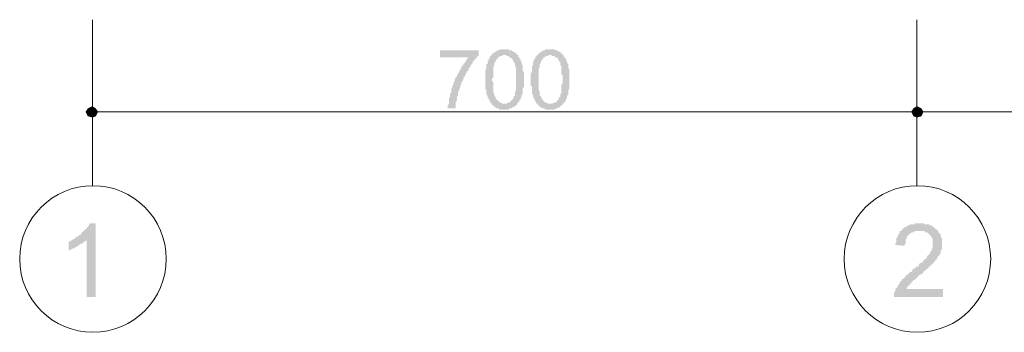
# Model space of a CAD drawing. Header units: metres. Extents: x 5.7 to 89.8, y 4 to 63.5.
# Tile 4 of 32: x 23.2 to 31.5, y 39.2 to 41.9. Entities that reach past the tile are written whole.
import ezdxf

# ---------------------------------------------------------------- set-up
doc = ezdxf.new("R2010")
doc.units = ezdxf.units.M
doc.header["$MEASUREMENT"] = 0
for name, color, linetype in [('PDF4_ax', 7, 'Continuous'), ('PDF4_dim', 7, 'Continuous'), ('PDF4_textt', 7, 'Continuous'), ('PDF4_W', 7, 'Continuous')]:
    doc.layers.add(name, color=color, linetype=linetype)

msp = doc.modelspace()

# ---------------------------------------------------------------- hatches: boundary and pattern name
at = {"layer": 'PDF4_dim', "transparency": 33554559}
msp.add_hatch(color=256, dxfattribs=at).paths.add_polyline_path([(26.7394, 41.5747), (26.7394, 41.6325), (27.0669, 41.6325), (27.0669, 41.5843), (27.0573, 41.5843), (27.0573, 41.5747), (27.0476, 41.5747), (27.0476, 41.565), (27.0476, 41.565), (27.038, 41.5554), (27.038, 41.5554), (27.0284, 41.5458), (27.0284, 41.5458), (27.0187, 41.5362), (27.0187, 41.5265), (27.0187, 41.5265), (27.0091, 41.5169), (27.0091, 41.5169), (26.9995, 41.5073), (26.9995, 41.4976), (26.9995, 41.4976), (26.9898, 41.488), (26.9898, 41.4784), (26.9802, 41.4784), (26.9802, 41.4687), (26.9802, 41.4591), (26.9706, 41.4591), (26.9706, 41.4495), (26.9609, 41.4398), (26.9609, 41.4398), (26.9609, 41.4302), (26.9513, 41.4206), (26.9513, 41.4206), (26.9513, 41.4109), (26.9417, 41.4109), (26.9417, 41.4013), (26.9417, 41.3917), (26.9417, 41.3917), (26.932, 41.3821), (26.932, 41.3724), (26.932, 41.3724), (26.9224, 41.3628), (26.9224, 41.3532), (26.9224, 41.3532), (26.9224, 41.3435), (26.9128, 41.3339), (26.9128, 41.3339), (26.9128, 41.3243), (26.9128, 41.3146), (26.9032, 41.305), (26.9032, 41.305), (26.9032, 41.2954), (26.9032, 41.2857), (26.8935, 41.2857), (26.8935, 41.2761), (26.8935, 41.2665), (26.8935, 41.2665), (26.8935, 41.2569), (26.8935, 41.2472), (26.8839, 41.2472), (26.8839, 41.2376), (26.8839, 41.228), (26.8839, 41.228), (26.8839, 41.2183), (26.8839, 41.2087), (26.8839, 41.2087), (26.8743, 41.1991), (26.8743, 41.1894), (26.8743, 41.1798), (26.8743, 41.1798), (26.8743, 41.1702), (26.8743, 41.1605), (26.8743, 41.1509), (26.8743, 41.1509), (26.8743, 41.1413), (26.8743, 41.1413), (26.8068, 41.1413), (26.8068, 41.1413), (26.8068, 41.1509), (26.8068, 41.1605), (26.8068, 41.1605), (26.8068, 41.1702), (26.8165, 41.1798), (26.8165, 41.1798), (26.8165, 41.1894), (26.8165, 41.1991), (26.8165, 41.1991), (26.8165, 41.2087), (26.8165, 41.2183), (26.8165, 41.2183), (26.8165, 41.228), (26.8261, 41.2376), (26.8261, 41.2472), (26.8261, 41.2569), (26.8261, 41.2569), (26.8261, 41.2665), (26.8357, 41.2761), (26.8357, 41.2857), (26.8357, 41.2857), (26.8357, 41.2954), (26.8357, 41.305), (26.8357, 41.305), (26.8454, 41.3146), (26.8454, 41.3243), (26.8454, 41.3243), (26.8454, 41.3339), (26.855, 41.3435), (26.855, 41.3435), (26.855, 41.3532), (26.855, 41.3628), (26.8646, 41.3724), (26.8646, 41.3724), (26.8646, 41.3821), (26.8646, 41.3917), (26.8743, 41.3917), (26.8743, 41.4013), (26.8743, 41.4109), (26.8839, 41.4109), (26.8839, 41.4206), (26.8839, 41.4206), (26.8935, 41.4302), (26.8935, 41.4398), (26.8935, 41.4398), (26.9032, 41.4495), (26.9032, 41.4591), (26.9032, 41.4591), (26.9128, 41.4687), (26.9128, 41.4784), (26.9224, 41.4784), (26.9224, 41.488), (26.9224, 41.4976), (26.932, 41.4976), (26.932, 41.5073), (26.9417, 41.5169), (26.9417, 41.5169), (26.9417, 41.5265), (26.9513, 41.5265), (26.9513, 41.5362), (26.9609, 41.5362), (26.9609, 41.5458), (26.9706, 41.5554), (26.9706, 41.5554), (26.9706, 41.565), (26.9802, 41.565), (26.9802, 41.5747), (26.9802, 41.5747)])
h = msp.add_hatch(color=256, dxfattribs=at)
h.paths.add_polyline_path([(27.1247, 41.3821), (27.1247, 41.3917), (27.1247, 41.4013), (27.1247, 41.4109), (27.1247, 41.4206), (27.1247, 41.4302), (27.1247, 41.4302), (27.1247, 41.4398), (27.1247, 41.4495), (27.1247, 41.4591), (27.1247, 41.4591), (27.1247, 41.4687), (27.1343, 41.4784), (27.1343, 41.488), (27.1343, 41.488), (27.1343, 41.4976), (27.1343, 41.4976), (27.1343, 41.5073), (27.1343, 41.5169), (27.1439, 41.5169), (27.1439, 41.5265), (27.1439, 41.5265), (27.1439, 41.5362), (27.1439, 41.5458), (27.1536, 41.5458), (27.1536, 41.5554), (27.1536, 41.565), (27.1632, 41.565), (27.1632, 41.5747), (27.1632, 41.5843), (27.1728, 41.5843), (27.1728, 41.5939), (27.1825, 41.5939), (27.1825, 41.6036), (27.1921, 41.6036), (27.1921, 41.6132), (27.1921, 41.6132), (27.2017, 41.6132), (27.2114, 41.6228), (27.2114, 41.6228), (27.221, 41.6228), (27.221, 41.6325), (27.2306, 41.6325), (27.2402, 41.6325), (27.2402, 41.6325), (27.2499, 41.6421), (27.2595, 41.6421), (27.2595, 41.6421), (27.2691, 41.6421), (27.2788, 41.6421), (27.2884, 41.6421), (27.2884, 41.6421), (27.298, 41.6421), (27.298, 41.6421), (27.3077, 41.6421), (27.3173, 41.6421), (27.3269, 41.6421), (27.3269, 41.6325), (27.3366, 41.6325), (27.3462, 41.6325), (27.3462, 41.6325), (27.3558, 41.6228), (27.3558, 41.6228), (27.3654, 41.6228), (27.3654, 41.6228), (27.3751, 41.6132), (27.3847, 41.6132), (27.3847, 41.6036), (27.3943, 41.6036), (27.3943, 41.5939), (27.404, 41.5939), (27.404, 41.5843), (27.404, 41.5747), (27.404, 41.5747), (27.4136, 41.5747), (27.4136, 41.565), (27.4136, 41.565), (27.4232, 41.5554), (27.4232, 41.5458), (27.4232, 41.5458), (27.4329, 41.5362), (27.4329, 41.5265), (27.4329, 41.5265), (27.4329, 41.5169), (27.4425, 41.5073), (27.4425, 41.5073), (27.4425, 41.4976), (27.4425, 41.4976), (27.4425, 41.488), (27.4425, 41.4784), (27.4425, 41.4784), (27.4425, 41.4687), (27.4425, 41.4591), (27.4425, 41.4591), (27.4521, 41.4495), (27.4521, 41.4398), (27.4521, 41.4398), (27.4521, 41.4302), (27.4521, 41.4206), (27.4521, 41.4109), (27.4521, 41.4013), (27.4521, 41.3917), (27.4521, 41.3821), (27.4521, 41.3821), (27.4521, 41.3821), (27.4521, 41.3724), (27.4521, 41.3628), (27.4521, 41.3532), (27.4521, 41.3435), (27.4521, 41.3339), (27.4521, 41.3339), (27.4521, 41.3243), (27.4425, 41.3146), (27.4425, 41.305), (27.4425, 41.305), (27.4425, 41.2954), (27.4425, 41.2857), (27.4425, 41.2857), (27.4425, 41.2761), (27.4425, 41.2665), (27.4425, 41.2665), (27.4329, 41.2569), (27.4329, 41.2569), (27.4329, 41.2472), (27.4329, 41.2472), (27.4329, 41.2376), (27.4232, 41.228), (27.4232, 41.2183), (27.4232, 41.2183), (27.4136, 41.2087), (27.4136, 41.1991), (27.4136, 41.1991), (27.404, 41.1894), (27.404, 41.1894), (27.3943, 41.1798), (27.3943, 41.1798), (27.3943, 41.1702), (27.3847, 41.1702), (27.3847, 41.1605), (27.3751, 41.1605), (27.3751, 41.1605), (27.3654, 41.1509), (27.3654, 41.1509), (27.3558, 41.1509), (27.3462, 41.1413), (27.3462, 41.1413), (27.3366, 41.1413), (27.3269, 41.1413), (27.3269, 41.1316), (27.3173, 41.1316), (27.3077, 41.1316), (27.3077, 41.1316), (27.298, 41.1316), (27.2884, 41.1316), (27.2884, 41.1316), (27.2788, 41.1316), (27.2691, 41.1316), (27.2691, 41.1316), (27.2595, 41.1316), (27.2499, 41.1316), (27.2402, 41.1316), (27.2402, 41.1413), (27.2306, 41.1413), (27.2306, 41.1413), (27.221, 41.1413), (27.2114, 41.1509), (27.2114, 41.1509), (27.2017, 41.1509), (27.2017, 41.1605), (27.1921, 41.1605), (27.1921, 41.1702), (27.1825, 41.1702), (27.1825, 41.1798), (27.1728, 41.1798), (27.1728, 41.1798), (27.1728, 41.1894), (27.1632, 41.1894), (27.1632, 41.1991), (27.1632, 41.1991), (27.1632, 41.2087), (27.1536, 41.2087), (27.1536, 41.2183), (27.1536, 41.2183), (27.1536, 41.228), (27.1439, 41.228), (27.1439, 41.2376), (27.1439, 41.2472), (27.1439, 41.2472), (27.1343, 41.2569), (27.1343, 41.2569), (27.1343, 41.2665), (27.1343, 41.2761), (27.1343, 41.2857), (27.1343, 41.2857), (27.1343, 41.2954), (27.1247, 41.305), (27.1247, 41.3146), (27.1247, 41.3146), (27.1247, 41.3243), (27.1247, 41.3339), (27.1247, 41.3435), (27.1247, 41.3532), (27.1247, 41.3628), (27.1247, 41.3724), (27.1247, 41.3724), (27.1247, 41.3821)], flags=0)
h.paths.add_polyline_path([(27.1825, 41.3821), (27.1825, 41.3724), (27.1921, 41.3628), (27.1921, 41.3532), (27.1921, 41.3435), (27.1921, 41.3435), (27.1921, 41.3339), (27.1921, 41.3243), (27.1921, 41.3146), (27.1921, 41.305), (27.1921, 41.2954), (27.1921, 41.2954), (27.1921, 41.2857), (27.1921, 41.2761), (27.1921, 41.2761), (27.2017, 41.2665), (27.2017, 41.2569), (27.2017, 41.2569), (27.2017, 41.2472), (27.2017, 41.2472), (27.2114, 41.2376), (27.2114, 41.2376), (27.2114, 41.228), (27.2114, 41.228), (27.2114, 41.228), (27.221, 41.2183), (27.221, 41.2183), (27.221, 41.2087), (27.2306, 41.2087), (27.2402, 41.1991), (27.2402, 41.1991), (27.2499, 41.1894), (27.2499, 41.1894), (27.2595, 41.1894), (27.2595, 41.1894), (27.2691, 41.1798), (27.2788, 41.1798), (27.2788, 41.1798), (27.2884, 41.1798), (27.298, 41.1798), (27.298, 41.1798), (27.3077, 41.1798), (27.3077, 41.1894), (27.3173, 41.1894), (27.3269, 41.1894), (27.3269, 41.1894), (27.3366, 41.1991), (27.3366, 41.1991), (27.3462, 41.2087), (27.3462, 41.2087), (27.3558, 41.2183), (27.3558, 41.2183), (27.3654, 41.228), (27.3654, 41.228), (27.3654, 41.2376), (27.3654, 41.2376), (27.3654, 41.2472), (27.3751, 41.2472), (27.3751, 41.2569), (27.3751, 41.2569), (27.3751, 41.2665), (27.3751, 41.2665), (27.3751, 41.2761), (27.3751, 41.2857), (27.3847, 41.2857), (27.3847, 41.2954), (27.3847, 41.305), (27.3847, 41.3146), (27.3847, 41.3146), (27.3847, 41.3243), (27.3847, 41.3339), (27.3847, 41.3435), (27.3847, 41.3532), (27.3847, 41.3628), (27.3847, 41.3724), (27.3847, 41.3821), (27.3847, 41.3821), (27.3847, 41.3917), (27.3847, 41.4013), (27.3847, 41.4109), (27.3847, 41.4206), (27.3847, 41.4302), (27.3847, 41.4398), (27.3847, 41.4495), (27.3847, 41.4591), (27.3847, 41.4687), (27.3847, 41.4687), (27.3847, 41.4784), (27.3847, 41.488), (27.3751, 41.4976), (27.3751, 41.4976), (27.3751, 41.5073), (27.3751, 41.5169), (27.3751, 41.5169), (27.3751, 41.5265), (27.3654, 41.5265), (27.3654, 41.5362), (27.3654, 41.5362), (27.3654, 41.5458), (27.3654, 41.5458), (27.3558, 41.5458), (27.3558, 41.5458), (27.3558, 41.5554), (27.3462, 41.565), (27.3462, 41.565), (27.3366, 41.5747), (27.3366, 41.5747), (27.3269, 41.5747), (27.3269, 41.5843), (27.3173, 41.5843), (27.3077, 41.5843), (27.3077, 41.5843), (27.298, 41.5939), (27.2884, 41.5939), (27.2884, 41.5939), (27.2788, 41.5939), (27.2691, 41.5939), (27.2691, 41.5843), (27.2595, 41.5843), (27.2499, 41.5843), (27.2499, 41.5843), (27.2402, 41.5747), (27.2402, 41.5747), (27.2306, 41.5747), (27.2306, 41.565), (27.221, 41.5554), (27.221, 41.5554), (27.221, 41.5554), (27.2114, 41.5458), (27.2114, 41.5458), (27.2114, 41.5362), (27.2114, 41.5362), (27.2017, 41.5265), (27.2017, 41.5265), (27.2017, 41.5169), (27.2017, 41.5169), (27.2017, 41.5073), (27.2017, 41.4976), (27.1921, 41.4976), (27.1921, 41.488), (27.1921, 41.4784), (27.1921, 41.4687), (27.1921, 41.4687), (27.1921, 41.4591), (27.1921, 41.4495), (27.1921, 41.4398), (27.1921, 41.4302), (27.1921, 41.4206), (27.1921, 41.4206), (27.1921, 41.4109), (27.1921, 41.4013), (27.1825, 41.3917), (27.1825, 41.3821)], flags=0)
h = msp.add_hatch(color=256, dxfattribs=at)
h.paths.add_polyline_path([(27.5099, 41.3821), (27.5099, 41.3917), (27.5099, 41.4013), (27.5099, 41.4109), (27.5099, 41.4206), (27.5099, 41.4302), (27.5099, 41.4302), (27.5099, 41.4398), (27.5195, 41.4495), (27.5195, 41.4591), (27.5195, 41.4591), (27.5195, 41.4687), (27.5195, 41.4784), (27.5195, 41.488), (27.5195, 41.488), (27.5195, 41.4976), (27.5195, 41.4976), (27.5292, 41.5073), (27.5292, 41.5169), (27.5292, 41.5169), (27.5292, 41.5265), (27.5292, 41.5265), (27.5292, 41.5362), (27.5388, 41.5458), (27.5388, 41.5458), (27.5388, 41.5554), (27.5484, 41.565), (27.5484, 41.565), (27.5484, 41.5747), (27.5581, 41.5843), (27.5581, 41.5843), (27.5677, 41.5939), (27.5677, 41.5939), (27.5773, 41.6036), (27.5773, 41.6036), (27.587, 41.6132), (27.587, 41.6132), (27.587, 41.6132), (27.5966, 41.6228), (27.5966, 41.6228), (27.6062, 41.6228), (27.6159, 41.6325), (27.6159, 41.6325), (27.6255, 41.6325), (27.6351, 41.6325), (27.6351, 41.6421), (27.6448, 41.6421), (27.6544, 41.6421), (27.664, 41.6421), (27.664, 41.6421), (27.6736, 41.6421), (27.6736, 41.6421), (27.6833, 41.6421), (27.6929, 41.6421), (27.6929, 41.6421), (27.7025, 41.6421), (27.7122, 41.6421), (27.7218, 41.6325), (27.7218, 41.6325), (27.7314, 41.6325), (27.7411, 41.6325), (27.7411, 41.6228), (27.7507, 41.6228), (27.7507, 41.6228), (27.7603, 41.6228), (27.7603, 41.6132), (27.77, 41.6132), (27.77, 41.6036), (27.7796, 41.6036), (27.7796, 41.5939), (27.7892, 41.5939), (27.7892, 41.5843), (27.7989, 41.5747), (27.7989, 41.5747), (27.7989, 41.5747), (27.7989, 41.565), (27.8085, 41.565), (27.8085, 41.5554), (27.8085, 41.5458), (27.8181, 41.5458), (27.8181, 41.5362), (27.8181, 41.5265), (27.8181, 41.5265), (27.8277, 41.5169), (27.8277, 41.5073), (27.8277, 41.5073), (27.8277, 41.4976), (27.8277, 41.4976), (27.8277, 41.488), (27.8277, 41.4784), (27.8374, 41.4784), (27.8374, 41.4687), (27.8374, 41.4591), (27.8374, 41.4591), (27.8374, 41.4495), (27.8374, 41.4398), (27.8374, 41.4398), (27.8374, 41.4302), (27.8374, 41.4206), (27.8374, 41.4109), (27.8374, 41.4013), (27.8374, 41.3917), (27.8374, 41.3821), (27.8374, 41.3821), (27.8374, 41.3821), (27.8374, 41.3724), (27.8374, 41.3628), (27.8374, 41.3532), (27.8374, 41.3435), (27.8374, 41.3339), (27.8374, 41.3339), (27.8374, 41.3243), (27.8374, 41.3146), (27.8374, 41.305), (27.8374, 41.305), (27.8277, 41.2954), (27.8277, 41.2857), (27.8277, 41.2857), (27.8277, 41.2761), (27.8277, 41.2665), (27.8277, 41.2665), (27.8277, 41.2569), (27.8277, 41.2569), (27.8181, 41.2472), (27.8181, 41.2472), (27.8181, 41.2376), (27.8181, 41.228), (27.8085, 41.2183), (27.8085, 41.2183), (27.8085, 41.2087), (27.7989, 41.1991), (27.7989, 41.1991), (27.7989, 41.1894), (27.7892, 41.1894), (27.7892, 41.1798), (27.7796, 41.1798), (27.7796, 41.1702), (27.77, 41.1702), (27.77, 41.1605), (27.77, 41.1605), (27.7603, 41.1605), (27.7603, 41.1509), (27.7507, 41.1509), (27.7411, 41.1509), (27.7411, 41.1413), (27.7314, 41.1413), (27.7314, 41.1413), (27.7218, 41.1413), (27.7122, 41.1316), (27.7025, 41.1316), (27.7025, 41.1316), (27.6929, 41.1316), (27.6833, 41.1316), (27.6736, 41.1316), (27.6736, 41.1316), (27.664, 41.1316), (27.664, 41.1316), (27.6544, 41.1316), (27.6448, 41.1316), (27.6448, 41.1316), (27.6351, 41.1316), (27.6255, 41.1413), (27.6159, 41.1413), (27.6159, 41.1413), (27.6062, 41.1413), (27.6062, 41.1509), (27.5966, 41.1509), (27.587, 41.1509), (27.587, 41.1605), (27.5773, 41.1605), (27.5773, 41.1702), (27.5677, 41.1702), (27.5677, 41.1798), (27.5581, 41.1798), (27.5581, 41.1798), (27.5581, 41.1894), (27.5581, 41.1894), (27.5484, 41.1991), (27.5484, 41.1991), (27.5484, 41.2087), (27.5484, 41.2087), (27.5388, 41.2183), (27.5388, 41.2183), (27.5388, 41.228), (27.5388, 41.228), (27.5292, 41.2376), (27.5292, 41.2472), (27.5292, 41.2472), (27.5292, 41.2569), (27.5292, 41.2569), (27.5195, 41.2665), (27.5195, 41.2761), (27.5195, 41.2857), (27.5195, 41.2857), (27.5195, 41.2954), (27.5195, 41.305), (27.5195, 41.3146), (27.5195, 41.3146), (27.5195, 41.3243), (27.5099, 41.3339), (27.5099, 41.3435), (27.5099, 41.3532), (27.5099, 41.3628), (27.5099, 41.3724), (27.5099, 41.3724), (27.5099, 41.3821)], flags=0)
h.paths.add_polyline_path([(27.5773, 41.3821), (27.5773, 41.3724), (27.5773, 41.3628), (27.5773, 41.3532), (27.5773, 41.3435), (27.5773, 41.3435), (27.5773, 41.3339), (27.5773, 41.3243), (27.5773, 41.3146), (27.5773, 41.305), (27.5773, 41.2954), (27.5773, 41.2954), (27.587, 41.2857), (27.587, 41.2761), (27.587, 41.2761), (27.587, 41.2665), (27.587, 41.2569), (27.587, 41.2569), (27.587, 41.2472), (27.5966, 41.2472), (27.5966, 41.2376), (27.5966, 41.2376), (27.5966, 41.228), (27.6062, 41.228), (27.6062, 41.228), (27.6062, 41.2183), (27.6062, 41.2183), (27.6159, 41.2087), (27.6159, 41.2087), (27.6255, 41.1991), (27.6255, 41.1991), (27.6351, 41.1894), (27.6448, 41.1894), (27.6448, 41.1894), (27.6544, 41.1894), (27.6544, 41.1798), (27.664, 41.1798), (27.6736, 41.1798), (27.6736, 41.1798), (27.6833, 41.1798), (27.6929, 41.1798), (27.6929, 41.1798), (27.7025, 41.1894), (27.7025, 41.1894), (27.7122, 41.1894), (27.7218, 41.1894), (27.7218, 41.1991), (27.7314, 41.1991), (27.7314, 41.2087), (27.7411, 41.2087), (27.7411, 41.2183), (27.7507, 41.2183), (27.7507, 41.228), (27.7507, 41.228), (27.7507, 41.2376), (27.7603, 41.2376), (27.7603, 41.2472), (27.7603, 41.2472), (27.7603, 41.2569), (27.7603, 41.2569), (27.7603, 41.2665), (27.77, 41.2665), (27.77, 41.2761), (27.77, 41.2857), (27.77, 41.2857), (27.77, 41.2954), (27.77, 41.305), (27.77, 41.3146), (27.77, 41.3146), (27.77, 41.3243), (27.77, 41.3339), (27.77, 41.3435), (27.7796, 41.3532), (27.7796, 41.3628), (27.7796, 41.3724), (27.7796, 41.3821), (27.7796, 41.3821), (27.7796, 41.3917), (27.7796, 41.4013), (27.7796, 41.4109), (27.7796, 41.4206), (27.77, 41.4302), (27.77, 41.4398), (27.77, 41.4495), (27.77, 41.4591), (27.77, 41.4687), (27.77, 41.4687), (27.77, 41.4784), (27.77, 41.488), (27.77, 41.4976), (27.77, 41.4976), (27.7603, 41.5073), (27.7603, 41.5169), (27.7603, 41.5169), (27.7603, 41.5265), (27.7603, 41.5265), (27.7603, 41.5362), (27.7507, 41.5362), (27.7507, 41.5458), (27.7507, 41.5458), (27.7507, 41.5458), (27.7507, 41.5458), (27.7411, 41.5554), (27.7411, 41.565), (27.7314, 41.565), (27.7314, 41.5747), (27.7218, 41.5747), (27.7122, 41.5747), (27.7122, 41.5843), (27.7025, 41.5843), (27.7025, 41.5843), (27.6929, 41.5843), (27.6833, 41.5939), (27.6833, 41.5939), (27.6736, 41.5939), (27.664, 41.5939), (27.664, 41.5939), (27.6544, 41.5843), (27.6448, 41.5843), (27.6448, 41.5843), (27.6351, 41.5843), (27.6351, 41.5747), (27.6255, 41.5747), (27.6159, 41.5747), (27.6159, 41.565), (27.6159, 41.5554), (27.6062, 41.5554), (27.6062, 41.5554), (27.6062, 41.5458), (27.5966, 41.5458), (27.5966, 41.5362), (27.5966, 41.5362), (27.5966, 41.5265), (27.5966, 41.5265), (27.587, 41.5169), (27.587, 41.5169), (27.587, 41.5073), (27.587, 41.4976), (27.587, 41.4976), (27.587, 41.488), (27.5773, 41.4784), (27.5773, 41.4687), (27.5773, 41.4687), (27.5773, 41.4591), (27.5773, 41.4495), (27.5773, 41.4398), (27.5773, 41.4302), (27.5773, 41.4206), (27.5773, 41.4206), (27.5773, 41.4109), (27.5773, 41.4013), (27.5773, 41.3917), (27.5773, 41.3821)], flags=0)
at = {"layer": 'PDF4_textt', "transparency": 33554559}
for points in [[(23.8212, 39.5425), (23.7441, 39.5425), (23.7441, 40.0241), (23.7345, 40.0241), (23.7345, 40.0144), (23.7249, 40.0144), (23.7152, 40.0048), (23.7152, 40.0048), (23.7056, 39.9952), (23.696, 39.9952), (23.6863, 39.9855), (23.6767, 39.9855), (23.6767, 39.9759), (23.6671, 39.9759), (23.6574, 39.9663), (23.6574, 39.9663), (23.6478, 39.9663), (23.6382, 39.9566), (23.6285, 39.9566), (23.6189, 39.947), (23.6093, 39.947), (23.6093, 39.947), (23.5997, 39.9374), (23.59, 39.9374), (23.59, 39.9374), (23.59, 40.0144), (23.5997, 40.0144), (23.6093, 40.0144), (23.6093, 40.0241), (23.6189, 40.0241), (23.6285, 40.0337), (23.6382, 40.0337), (23.6478, 40.0433), (23.6478, 40.0433), (23.6574, 40.053), (23.6671, 40.053), (23.6767, 40.0626), (23.6767, 40.0626), (23.6863, 40.0722), (23.696, 40.0722), (23.696, 40.0818), (23.7056, 40.0818), (23.7056, 40.0915), (23.7152, 40.1011), (23.7249, 40.1011), (23.7249, 40.1107), (23.7345, 40.1204), (23.7441, 40.1204), (23.7441, 40.13), (23.7537, 40.1396), (23.7537, 40.1396), (23.7634, 40.1493), (23.7634, 40.1589), (23.7634, 40.1589), (23.773, 40.1685), (23.8212, 40.1685)], [(31.006, 39.6099), (31.006, 39.5425), (30.5919, 39.5425), (30.5919, 39.5521), (30.5919, 39.5618), (30.5919, 39.5618), (30.5919, 39.5714), (30.5919, 39.581), (30.6015, 39.5907), (30.6015, 39.5907), (30.6015, 39.6003), (30.6015, 39.6099), (30.6112, 39.6195), (30.6112, 39.6195), (30.6208, 39.6292), (30.6208, 39.6388), (30.6304, 39.6484), (30.6304, 39.6484), (30.6401, 39.6581), (30.6401, 39.6677), (30.6497, 39.6773), (30.6497, 39.6773), (30.6497, 39.6773), (30.6593, 39.687), (30.6593, 39.6966), (30.669, 39.6966), (30.6786, 39.7062), (30.6786, 39.7062), (30.6882, 39.7159), (30.6882, 39.7255), (30.6978, 39.7255), (30.7075, 39.7351), (30.7075, 39.7351), (30.7171, 39.7448), (30.7267, 39.7544), (30.7364, 39.7544), (30.746, 39.764), (30.746, 39.7736), (30.7556, 39.7833), (30.7653, 39.7833), (30.7749, 39.7929), (30.7845, 39.8025), (30.7942, 39.8025), (30.8038, 39.8122), (30.8038, 39.8218), (30.8134, 39.8314), (30.8231, 39.8314), (30.8327, 39.8411), (30.8327, 39.8411), (30.8423, 39.8507), (30.8423, 39.8603), (30.8519, 39.8603), (30.8616, 39.87), (30.8616, 39.87), (30.8712, 39.8796), (30.8712, 39.8892), (30.8712, 39.8892), (30.8808, 39.8989), (30.8808, 39.8989), (30.8905, 39.8989), (30.8905, 39.8989), (30.8905, 39.9085), (30.9001, 39.9181), (30.9001, 39.9277), (30.9097, 39.9374), (30.9097, 39.947), (30.9097, 39.947), (30.9194, 39.9566), (30.9194, 39.9663), (30.9194, 39.9759), (30.9194, 39.9855), (30.9194, 39.9855), (30.9194, 39.9952), (30.9194, 40.0048), (30.9194, 40.0144), (30.9194, 40.0241), (30.9194, 40.0337), (30.9194, 40.0337), (30.9097, 40.0433), (30.9097, 40.053), (30.9001, 40.0626), (30.9001, 40.0626), (30.8905, 40.0722), (30.8905, 40.0722), (30.8808, 40.0818), (30.8808, 40.0818), (30.8712, 40.0915), (30.8616, 40.0915), (30.8519, 40.0915), (30.8519, 40.1011), (30.8423, 40.1011), (30.8327, 40.1011), (30.8231, 40.1011), (30.8134, 40.1011), (30.8038, 40.1011), (30.7942, 40.1011), (30.7845, 40.1011), (30.7749, 40.1011), (30.7653, 40.1011), (30.7653, 40.1011), (30.7556, 40.0915), (30.746, 40.0915), (30.7364, 40.0915), (30.7364, 40.0818), (30.7267, 40.0818), (30.7171, 40.0722), (30.7171, 40.0722), (30.7075, 40.0626), (30.7075, 40.0626), (30.6978, 40.053), (30.6978, 40.0433), (30.6978, 40.0337), (30.6882, 40.0337), (30.6882, 40.0241), (30.6882, 40.0144), (30.6882, 40.0048), (30.6882, 39.9952), (30.6786, 39.9855), (30.6786, 39.9759), (30.6015, 39.9855), (30.6015, 39.9952), (30.6112, 40.0048), (30.6112, 40.0144), (30.6112, 40.0241), (30.6112, 40.0337), (30.6112, 40.0433), (30.6208, 40.053), (30.6208, 40.053), (30.6208, 40.0626), (30.6304, 40.0722), (30.6304, 40.0818), (30.6401, 40.0818), (30.6401, 40.0915), (30.6401, 40.1011), (30.6497, 40.1011), (30.6593, 40.1107), (30.6593, 40.1204), (30.669, 40.1204), (30.669, 40.13), (30.6786, 40.13), (30.6882, 40.1396), (30.6882, 40.1396), (30.6978, 40.1396), (30.7075, 40.1493), (30.7075, 40.1493), (30.7171, 40.1493), (30.7267, 40.1589), (30.7364, 40.1589), (30.746, 40.1589), (30.7556, 40.1589), (30.7653, 40.1589), (30.7653, 40.1685), (30.7749, 40.1685), (30.7845, 40.1685), (30.7942, 40.1685), (30.8038, 40.1685), (30.8134, 40.1685), (30.8231, 40.1685), (30.8327, 40.1685), (30.8423, 40.1685), (30.8519, 40.1589), (30.8616, 40.1589), (30.8712, 40.1589), (30.8808, 40.1589), (30.8905, 40.1589), (30.8905, 40.1493), (30.9001, 40.1493), (30.9097, 40.1493), (30.9194, 40.1396), (30.9194, 40.1396), (30.929, 40.13), (30.9386, 40.13), (30.9386, 40.1204), (30.9483, 40.1204), (30.9483, 40.1204), (30.9579, 40.1107), (30.9579, 40.1011), (30.9675, 40.1011), (30.9675, 40.0915), (30.9771, 40.0818), (30.9771, 40.0818), (30.9868, 40.0722), (30.9868, 40.0626), (30.9868, 40.053), (30.9964, 40.0433), (30.9964, 40.0433), (30.9964, 40.0337), (30.9964, 40.0241), (30.9964, 40.0144), (30.9964, 40.0048), (30.9964, 39.9952), (30.9964, 39.9952), (30.9964, 39.9855), (30.9964, 39.9759), (30.9964, 39.9663), (30.9964, 39.9566), (30.9964, 39.947), (30.9964, 39.947), (30.9868, 39.9374), (30.9868, 39.9277), (30.9868, 39.9181), (30.9868, 39.9085), (30.9771, 39.9085), (30.9771, 39.8989), (30.9675, 39.8892), (30.9675, 39.8892), (30.9579, 39.8796), (30.9579, 39.87), (30.9483, 39.8603), (30.9483, 39.8603), (30.9386, 39.8507), (30.9386, 39.8411), (30.929, 39.8411), (30.929, 39.8314), (30.9194, 39.8314), (30.9194, 39.8218), (30.9097, 39.8218), (30.9097, 39.8122), (30.9001, 39.8122), (30.9001, 39.8025), (30.8905, 39.8025), (30.8808, 39.7929), (30.8808, 39.7833), (30.8712, 39.7833), (30.8616, 39.7736), (30.8519, 39.764), (30.8423, 39.764), (30.8423, 39.7544), (30.8327, 39.7448), (30.8231, 39.7351), (30.8134, 39.7351), (30.8038, 39.7255), (30.7942, 39.7159), (30.7845, 39.7062), (30.7845, 39.7062), (30.7749, 39.6966), (30.7653, 39.687), (30.7556, 39.687), (30.7556, 39.6773), (30.746, 39.6773), (30.746, 39.6677), (30.7364, 39.6677), (30.7364, 39.6581), (30.7267, 39.6581), (30.7267, 39.6581), (30.7267, 39.6484), (30.7171, 39.6388), (30.7075, 39.6388), (30.7075, 39.6292), (30.6978, 39.6195), (30.6978, 39.6099), (30.6978, 39.6099)]]:
    msp.add_hatch(color=256, dxfattribs=at).paths.add_polyline_path(points)

# ---------------------------------------------------------------- linework, layer by layer
at = {"layer": 'PDF4_ax', "lineweight": 9}
for points in [[(23.7923, 41.8925), (23.7923, 40.4864)], [(30.7845, 41.8925), (30.7845, 40.4864)]]:
    msp.add_lwpolyline(points, dxfattribs=at)
for centre in [(23.7971, 39.8651), (30.7893, 39.8651)]:
    msp.add_circle(centre, 0.6212, dxfattribs=at)
at = {"layer": 'PDF4_dim', "lineweight": 20}
for points in [[(23.7923, 41.8251), (23.7923, 41.0546)], [(30.6882, 41.1124), (23.8886, 41.1124)], [(36.6885, 41.1124), (30.8905, 41.1124)]]:
    msp.add_lwpolyline(points, dxfattribs=at)
msp.add_lwpolyline([(30.7845, 41.0546), (30.7845, 41.8251)], close=True, dxfattribs=at)
at = {"layer": 'PDF4_W', "lineweight": 9}
for points in [[(23.8404, 41.1124), (23.8886, 41.1124)], [(30.7364, 41.1124), (30.6882, 41.1124)], [(30.8423, 41.1124), (30.8905, 41.1124)]]:
    msp.add_lwpolyline(points, dxfattribs=at)
at = {"layer": 'PDF4_W', "transparency": 33554559}
for points in [[(23.7537, 41.1413), (23.7923, 41.1124), (23.7345, 41.1124)], [(23.7345, 41.1124), (23.7537, 41.0739), (23.7923, 41.1124)], [(23.7923, 41.1605), (23.7537, 41.1413), (23.7923, 41.1124)], [(23.7537, 41.0739), (23.7923, 41.1124), (23.7923, 41.0642)], [(23.7923, 41.1124), (23.8212, 41.1413), (23.7923, 41.1605)], [(23.8404, 41.1124), (23.7923, 41.1124), (23.8212, 41.1413)], [(23.7923, 41.1124), (23.7923, 41.0642), (23.8212, 41.0739)], [(23.8212, 41.0739), (23.8404, 41.1124), (23.7923, 41.1124)], [(30.7556, 41.1413), (30.7845, 41.1124), (30.7364, 41.1124)], [(30.7556, 41.1413), (30.7364, 41.1124), (30.7845, 41.1124)], [(30.7364, 41.1124), (30.7556, 41.0739), (30.7845, 41.1124)], [(30.7364, 41.1124), (30.7845, 41.1124), (30.7556, 41.0739)], [(30.7845, 41.1605), (30.7556, 41.1413), (30.7845, 41.1124)], [(30.7845, 41.1124), (30.7845, 41.1605), (30.7556, 41.1413)], [(30.7556, 41.0739), (30.7845, 41.1124), (30.7845, 41.0642)], [(30.7845, 41.1124), (30.7556, 41.0739), (30.7845, 41.0642)], [(30.7845, 41.1124), (30.8231, 41.1413), (30.7845, 41.1605)], [(30.8231, 41.1413), (30.7845, 41.1124), (30.7845, 41.1605)], [(30.8423, 41.1124), (30.7845, 41.1124), (30.8231, 41.1413)], [(30.8423, 41.1124), (30.8231, 41.1413), (30.7845, 41.1124)], [(30.7845, 41.1124), (30.7845, 41.0642), (30.8231, 41.0739)], [(30.8231, 41.0739), (30.8423, 41.1124), (30.7845, 41.1124)], [(30.7845, 41.0642), (30.8231, 41.0739), (30.7845, 41.1124)], [(30.8231, 41.0739), (30.7845, 41.1124), (30.8423, 41.1124)]]:
    msp.add_solid(points, dxfattribs=at)

doc.saveas('drawing.dxf')
